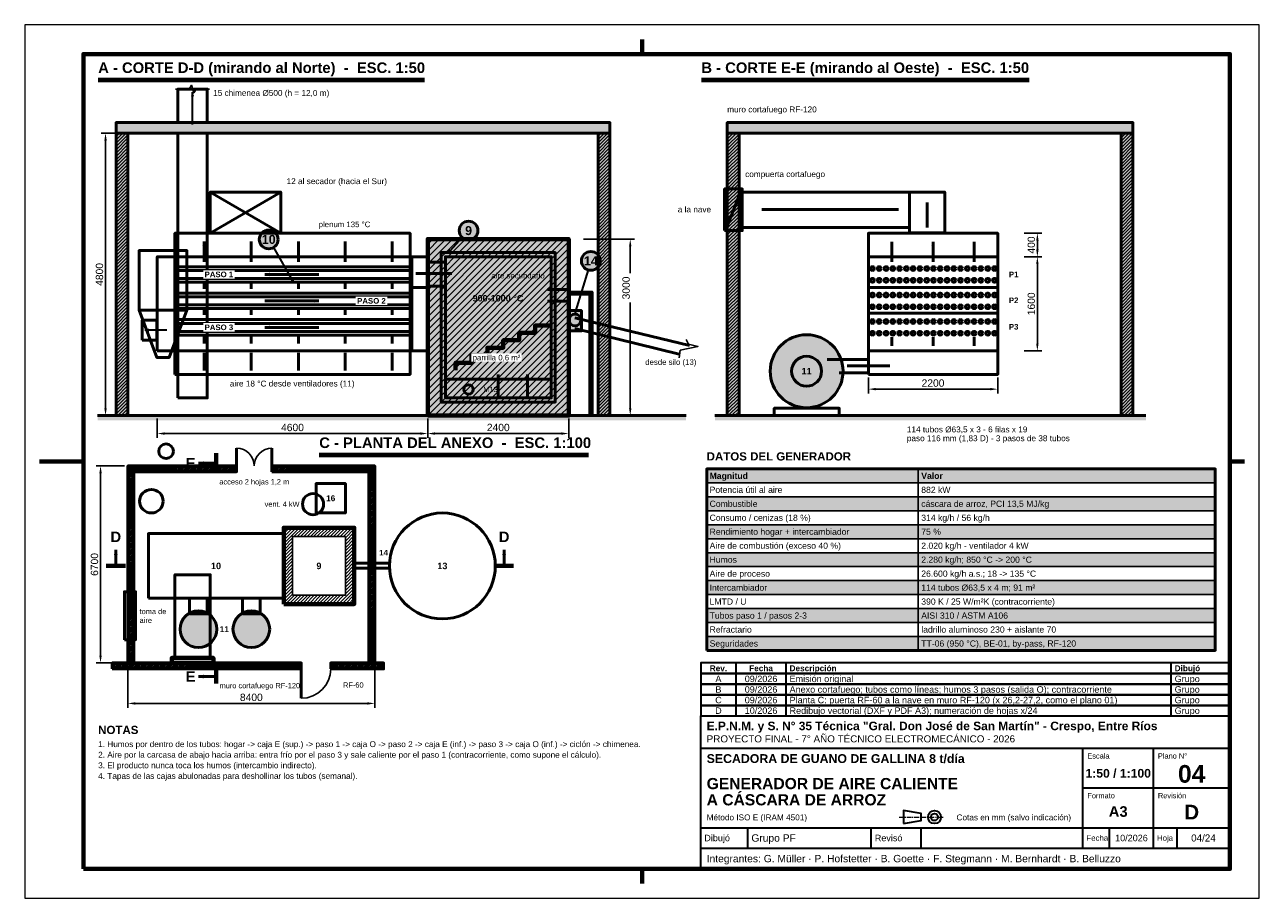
# Model space of a CAD drawing. Header units: millimetres. Extents: x 0 to 420, y 0 to 297.
import ezdxf
from ezdxf.enums import TextEntityAlignment as Align

# ---------------------------------------------------------------- set-up
doc = ezdxf.new("R2010")
doc.units = ezdxf.units.MM
doc.header["$LTSCALE"] = 0.5
doc.linetypes.add('CENTER', pattern=[5.08, 3.175, -0.635, 0.635, -0.635])
for name, color, linetype, lineweight in [('CONTORNO', 7, 'CONTINUOUS', 50), ('COTAS', 7, 'CONTINUOUS', 25), ('EJES', 1, 'CENTER', 18), ('FINO', 7, 'CONTINUOUS', 25), ('HOJA', 8, 'CONTINUOUS', 13), ('RAYADO', 8, 'CONTINUOUS', 18), ('RECUADRO', 7, 'CONTINUOUS', 70), ('RELLENO', 9, 'CONTINUOUS', 13), ('ROTULO', 7, 'CONTINUOUS', 35), ('TEXTO', 7, 'CONTINUOUS', 25)]:
    doc.layers.add(name, color=color, linetype=linetype, lineweight=lineweight)
doc.styles.add('NEGRITA', font='arialbd.ttf')
doc.styles.get("Standard").update_dxf_attribs({"font": 'arial.ttf'})
doc.dimstyles.new('IRAM', dxfattribs={"dimtxt": 2.5, "dimasz": 2.5, "dimexe": 1.5, "dimexo": 1, "dimgap": 0.8, "dimtad": 1, "dimdec": 1, "dimtxsty": 'Standard', "dimcen": 2.5, "dimazin": 3, "dimtfac": 1, "dimtmove": 0, "dimatfit": 3})

msp = doc.modelspace()

# ---------------------------------------------------------------- hatches: boundary and pattern name
at = {"layer": 'CONTORNO', "true_color": 0x6e6e6e}
for points in [[(57.1, 274.1), (56.53, 272.6), (57.67, 272.6)], [(81.7, 212.1), (83.3, 211.492), (83.3, 212.708)], [(133.1, 212.4), (134.5, 211.868), (134.5, 212.932)], [(100.1, 203.1), (98.5, 203.708), (98.5, 202.492)], [(40.9, 193.2), (42.3, 192.668), (42.3, 193.732)], [(81.7, 194.1), (83.3, 193.492), (83.3, 194.708)]]:
    msp.add_hatch(color=7, dxfattribs=at).paths.add_polyline_path(points)
at = {"layer": 'CONTORNO', "true_color": 0xd62828}
for points in [[(307, 236.6), (306.468, 235.2), (307.532, 235.2)], [(250.8, 234.2), (252.2, 233.668), (252.2, 234.732)], [(61, 223.3), (60.468, 221.9), (61.532, 221.9)], [(77, 223.3), (76.468, 221.9), (77.532, 221.9)], [(93.1, 223.3), (92.568, 221.9), (93.632, 221.9)], [(109, 223.3), (108.468, 221.9), (109.532, 221.9)], [(125, 223.3), (124.468, 221.9), (125.532, 221.9)], [(295, 223.2), (294.468, 221.8), (295.532, 221.8)], [(309, 223.2), (308.468, 221.8), (309.532, 221.8)], [(323, 223.2), (322.468, 221.8), (323.532, 221.8)], [(77, 209.9), (76.544, 208.7), (77.456, 208.7)], [(93.1, 209.9), (92.644, 208.7), (93.556, 208.7)], [(109, 209.9), (108.544, 208.7), (109.456, 208.7)], [(125, 209.9), (124.544, 208.7), (125.456, 208.7)]]:
    msp.add_hatch(color=7, dxfattribs=at).paths.add_polyline_path(points)
at = {"layer": 'CONTORNO', "true_color": 0x1f77b4}
for points in [[(177.8, 207), (179.2, 206.468), (179.2, 207.532)], [(177.8, 203), (179.2, 202.468), (179.2, 203.532)], [(61, 200.5), (60.544, 199.3), (61.456, 199.3)], [(77, 200.5), (76.544, 199.3), (77.456, 199.3)], [(93.1, 200.5), (92.644, 199.3), (93.556, 199.3)], [(109, 200.5), (108.544, 199.3), (109.456, 199.3)], [(125, 200.5), (124.544, 199.3), (125.456, 199.3)], [(61, 191.1), (60.544, 189.9), (61.456, 189.9)], [(77, 191.1), (76.544, 189.9), (77.456, 189.9)], [(93.1, 191.1), (92.644, 189.9), (93.556, 189.9)], [(109, 191.1), (108.544, 189.9), (109.456, 189.9)], [(125, 191.1), (124.544, 189.9), (125.456, 189.9)], [(295, 190.8), (294.544, 189.6), (295.456, 189.6)], [(309, 190.8), (308.544, 189.6), (309.456, 189.6)], [(323, 190.8), (322.544, 189.6), (323.456, 189.6)], [(61, 185.4), (60.468, 184), (61.532, 184)], [(77, 185.4), (76.468, 184), (77.532, 184)], [(93.1, 185.4), (92.568, 184), (93.632, 184)], [(109, 185.4), (108.468, 184), (109.532, 184)], [(125, 185.4), (124.468, 184), (125.532, 184)], [(294.3, 181), (292.9, 181.532), (292.9, 180.468)], [(161.1, 178.1), (160.568, 176.7), (161.632, 176.7)], [(171, 178.1), (170.468, 176.7), (171.532, 176.7)]]:
    msp.add_hatch(color=7, dxfattribs=at).paths.add_polyline_path(points)
at = {"layer": 'CONTORNO'}
for points in [[(59.1, 147.9), (60.9, 147.216), (60.9, 148.584)], [(31, 118.5), (30.316, 116.7), (31.684, 116.7)], [(163.1, 118.5), (162.416, 116.7), (163.784, 116.7)], [(59.1, 75.4), (60.9, 74.716), (60.9, 76.084)]]:
    msp.add_hatch(color=7, dxfattribs=at).paths.add_polyline_path(points)
at = {"layer": 'COTAS'}
h = msp.add_hatch(color=7, dxfattribs=at)
edge = h.paths.add_edge_path()
edge.add_arc((144.6, 220), 0.6, 0, 360)
h = msp.add_hatch(color=7, dxfattribs=at)
edge = h.paths.add_edge_path()
edge.add_arc((91.1, 209.9), 0.6, 0, 360)
h = msp.add_hatch(color=7, dxfattribs=at)
edge = h.paths.add_edge_path()
edge.add_arc((187.4, 199.6), 0.6, 0, 360)
at = {"layer": 'RAYADO'}
h = msp.add_hatch(dxfattribs=at)
h.set_pattern_fill('ANSI31', scale=0.25)
h.paths.add_polyline_path([(31.1, 164.1), (35.1, 164.1), (35.1, 260.1), (31.1, 260.1)])
h = msp.add_hatch(dxfattribs=at)
h.set_pattern_fill('ANSI31', scale=0.25)
h.paths.add_polyline_path([(195.1, 164.1), (199.1, 164.1), (199.1, 260.1), (195.1, 260.1)])
h = msp.add_hatch(dxfattribs=at)
h.set_pattern_fill('ANSI31', scale=0.25)
h.paths.add_polyline_path([(239, 164.1), (243, 164.1), (243, 260.1), (239, 260.1)])
h = msp.add_hatch(dxfattribs=at)
h.set_pattern_fill('ANSI31', scale=0.25)
h.paths.add_polyline_path([(373, 164.1), (377, 164.1), (377, 260.1), (373, 260.1)])
h = msp.add_hatch(dxfattribs=at)
h.set_pattern_fill('ANSI31', scale=0.5)
h.paths.add_polyline_path([(137.1, 164.1), (185.1, 164.1), (185.1, 224.1), (137.1, 224.1)])
h = msp.add_hatch(dxfattribs=at)
h.set_pattern_fill('EARTH', scale=0.35)
h.paths.add_polyline_path([(24.8, 162.5), (225, 162.5), (225, 164.1), (24.8, 164.1)])
h = msp.add_hatch(dxfattribs=at)
h.set_pattern_fill('EARTH', scale=0.35)
h.paths.add_polyline_path([(234.8, 162.5), (381.4, 162.5), (381.4, 164.1), (234.8, 164.1)])
h = msp.add_hatch(dxfattribs=at)
h.set_pattern_fill('ANSI31', scale=0.12)
h.paths.add_polyline_path([(35.1, 145), (72.1, 145), (72.1, 147), (35.1, 147)])
h = msp.add_hatch(dxfattribs=at)
h.set_pattern_fill('ANSI31', scale=0.12)
h.paths.add_polyline_path([(84.1, 145), (119.1, 145), (119.1, 147), (84.1, 147)])
h = msp.add_hatch(dxfattribs=at)
h.set_pattern_fill('ANSI31', scale=0.12)
h.paths.add_polyline_path([(35.1, 80), (37.1, 80), (37.1, 145), (35.1, 145)])
h = msp.add_hatch(dxfattribs=at)
h.set_pattern_fill('ANSI31', scale=0.12)
h.paths.add_polyline_path([(117.1, 80), (119.1, 80), (119.1, 145), (117.1, 145)])
h = msp.add_hatch(dxfattribs=at)
h.set_pattern_fill('ANSI31', scale=0.25)
h.paths.add_polyline_path([(88.1, 100), (112.1, 100), (112.1, 126), (88.1, 126)])
h.paths.add_polyline_path([(91.1, 103), (109.1, 103), (109.1, 123), (91.1, 123)], flags=16)
h = msp.add_hatch(dxfattribs=at)
h.set_pattern_fill('ANSI31', scale=0.12)
h.paths.add_polyline_path([(29.8, 78), (94.1, 78), (94.1, 80), (29.8, 80)])
h = msp.add_hatch(dxfattribs=at)
h.set_pattern_fill('ANSI31', scale=0.12)
h.paths.add_polyline_path([(104.1, 78), (122.1, 78), (122.1, 80), (104.1, 80)])
at = {"layer": 'RELLENO', "true_color": 0x7d7d7d}
for points in [[(31.1, 260.1), (199.1, 260.1), (199.1, 263.7), (31.1, 263.7)], [(239, 260.1), (377, 260.1), (377, 263.7), (239, 263.7)]]:
    msp.add_hatch(color=7, dxfattribs=at).paths.add_polyline_path(points)
at = {"layer": 'RELLENO', "true_color": 0xcdc3af}
for points in [[(31.1, 164.1), (35.1, 164.1), (35.1, 260.1), (31.1, 260.1)], [(195.1, 164.1), (199.1, 164.1), (199.1, 260.1), (195.1, 260.1)], [(239, 164.1), (243, 164.1), (243, 260.1), (239, 260.1)], [(373, 164.1), (377, 164.1), (377, 260.1), (373, 260.1)]]:
    msp.add_hatch(color=7, dxfattribs=at).paths.add_polyline_path(points)
at = {"layer": 'RELLENO', "true_color": 0xffffff}
for points in [[(238.1, 227), (244.1, 227), (244.1, 241.2), (238.1, 241.2)], [(137, 208.1), (143.2, 208.1), (143.2, 216.3), (137, 216.3)], [(143.1, 170.1), (179.1, 170.1), (179.1, 218.1), (143.1, 218.1)], [(185, 192.9), (189.4, 192.9), (189.4, 199.8), (185, 199.8)], [(35.1, 145), (72.1, 145), (72.1, 147), (35.1, 147)], [(84.1, 145), (119.1, 145), (119.1, 147), (84.1, 147)], [(35.1, 80), (37.1, 80), (37.1, 145), (35.1, 145)], [(117.1, 80), (119.1, 80), (119.1, 145), (117.1, 145)], [(29.8, 78), (94.1, 78), (94.1, 80), (29.8, 80)], [(104.1, 78), (122.1, 78), (122.1, 80), (104.1, 80)]]:
    msp.add_hatch(color=7, dxfattribs=at).paths.add_polyline_path(points)
h = msp.add_hatch(color=7, dxfattribs=at)
edge = h.paths.add_edge_path()
edge.add_arc((83, 224), 3.2, 0, 360)
h = msp.add_hatch(color=7, dxfattribs=at)
edge = h.paths.add_edge_path()
edge.add_arc((151, 227), 3.2, 0, 360)
at = {"layer": 'RELLENO', "true_color": 0xcda078}
msp.add_hatch(color=7, dxfattribs=at).paths.add_polyline_path([(137.1, 164.1), (185.1, 164.1), (185.1, 224.1), (137.1, 224.1)])
at = {"layer": 'RELLENO', "true_color": 0xffffff}
h = msp.add_hatch(color=7, dxfattribs=at)
edge = h.paths.add_edge_path()
edge.add_arc((192.6, 216.7), 3.2, 0, 360)
h = msp.add_hatch(color=7, dxfattribs=at)
edge = h.paths.add_edge_path()
edge.add_arc((266, 179.2), 12.4, 0, 360)
at = {"layer": 'RELLENO', "true_color": 0xe2e8ee}
msp.add_hatch(color=7, dxfattribs=at).paths.add_polyline_path([(232, 141.25), (405, 141.25), (405, 146), (232, 146)])
at = {"layer": 'RELLENO', "true_color": 0xf6f7f8}
for points in [[(232, 131.75), (405, 131.75), (405, 136.5), (232, 136.5)], [(232, 122.25), (405, 122.25), (405, 127), (232, 127)], [(232, 112.75), (405, 112.75), (405, 117.5), (232, 117.5)], [(232, 103.25), (405, 103.25), (405, 108), (232, 108)], [(232, 93.75), (405, 93.75), (405, 98.5), (232, 98.5)], [(232, 84.25), (405, 84.25), (405, 89), (232, 89)]]:
    msp.add_hatch(color=7, dxfattribs=at).paths.add_polyline_path(points)
at = {"layer": 'RELLENO', "true_color": 0xffffff}
h = msp.add_hatch(color=7, dxfattribs=at)
edge = h.paths.add_edge_path()
edge.add_arc((59.1, 91.5), 6.25, 0, 360)
h = msp.add_hatch(color=7, dxfattribs=at)
edge = h.paths.add_edge_path()
edge.add_arc((77.1, 91.5), 6.25, 0, 360)

# ---------------------------------------------------------------- linework, layer by layer
at = {"layer": 'CONTORNO'}
for p, q in [((25, 278.5), (135.9979, 278.5)), ((230.2, 278.5), (341.6742, 278.5)), ((243.6, 240.4), (238.6, 227.6)), ((24.8, 164.1), (225, 164.1)), ((234.8, 164.1), (381.4, 164.1)), ((72.1, 147), (72.1, 153)), ((84.1, 147), (84.1, 153)), ((100.2, 151), (191.835, 151)), ((112.1, 113.9), (124.1, 113.9)), ((112.1, 112.25), (124.1, 112.25)), ((94.1, 78), (94.1, 68))]:
    msp.add_line(p, q, dxfattribs=at)
at = {"layer": 'CONTORNO', "lineweight": 35, "true_color": 0x6e6e6e}
for p, q in [((57.1, 263.1), (57.1, 274.1)), ((48.3, 193.2), (40.9, 193.2))]:
    msp.add_line(p, q, dxfattribs=at)
at = {"layer": 'CONTORNO', "lineweight": 50, "true_color": 0xd62828}
for p, q in [((63.1, 226.1), (87.1, 240.1)), ((63.1, 240.1), (87.1, 226.1)), ((307, 228.1), (307, 236.6)), ((297.3, 234.2), (250.8, 234.2)), ((61, 216.4), (61, 223.3)), ((77, 216.4), (77, 223.3)), ((93.1, 216.4), (93.1, 223.3)), ((109, 216.4), (109, 223.3)), ((125, 216.4), (125, 223.3)), ((295, 216.4), (295, 223.2)), ((309, 216.4), (309, 223.2)), ((323, 216.4), (323, 223.2)), ((77, 207.2), (77, 209.9)), ((93.1, 207.2), (93.1, 209.9)), ((109, 207.2), (109, 209.9)), ((125, 207.2), (125, 209.9))]:
    msp.add_line(p, q, dxfattribs=at)
at = {"layer": 'CONTORNO', "lineweight": 50}
for p, q in [((51.1, 218.1), (131.1, 218.1)), ((51.1, 214.735), (131.1, 214.735)), ((287, 218.1), (331, 218.1)), ((51.1, 213.465), (131.1, 213.465)), ((51.1, 210.735), (131.1, 210.735)), ((51.1, 209.465), (131.1, 209.465)), ((131.7, 207.7), (137.1, 207.7)), ((287, 207.7), (331, 207.7)), ((51.1, 205.735), (131.1, 205.735)), ((51.1, 204.465), (131.1, 204.465)), ((51.1, 201.735), (131.1, 201.735)), ((51.1, 200.465), (131.1, 200.465)), ((287, 198.9), (331, 198.9)), ((51.1, 196.735), (131.1, 196.735)), ((51.1, 195.465), (131.1, 195.465)), ((187.2, 197.3), (226.2, 187.9)), ((187.2, 193.7), (222.6, 185)), ((51.1, 192.735), (131.1, 192.735)), ((51.1, 191.465), (131.1, 191.465)), ((51.1, 186.1), (131.1, 186.1)), ((287, 186.1), (331, 186.1)), ((273, 183.2), (287, 183.2)), ((143.1, 176.5), (179.1, 176.5)), ((277.1, 178.6), (287, 178.6)), ((65.1, 147.9), (59.1, 147.9)), ((31, 113), (31, 118.5)), ((163.1, 113), (163.1, 118.5)), ((65.1, 75.4), (59.1, 75.4))]:
    msp.add_line(p, q, dxfattribs=at)
at = {"layer": 'CONTORNO', "lineweight": 50, "true_color": 0x6e6e6e}
for p, q in [((100.1, 212.1), (81.7, 212.1)), ((145.3, 212.4), (133.1, 212.4)), ((81.7, 203.1), (100.1, 203.1)), ((100.1, 194.1), (81.7, 194.1))]:
    msp.add_line(p, q, dxfattribs=at)
at = {"layer": 'CONTORNO', "lineweight": 50, "true_color": 0x1f77b4}
for p, q in [((184.3, 207), (177.8, 207)), ((184.3, 203), (177.8, 203)), ((61, 198.4), (61, 200.5)), ((77, 198.4), (77, 200.5)), ((93.1, 198.4), (93.1, 200.5)), ((109, 198.4), (109, 200.5)), ((125, 198.4), (125, 200.5)), ((61, 188.6), (61, 191.1)), ((77, 188.6), (77, 191.1)), ((93.1, 188.6), (93.1, 191.1)), ((109, 188.6), (109, 191.1)), ((125, 188.6), (125, 191.1)), ((295, 187.8), (295, 190.8)), ((309, 187.8), (309, 190.8)), ((323, 187.8), (323, 190.8)), ((61, 179.4), (61, 185.4)), ((77, 179.4), (77, 185.4)), ((93.1, 179.4), (93.1, 185.4)), ((109, 179.4), (109, 185.4)), ((125, 179.4), (125, 185.4)), ((279.8, 181), (294.3, 181)), ((161.1, 170.7), (161.1, 178.1)), ((171, 170.7), (171, 178.1))]:
    msp.add_line(p, q, dxfattribs=at)
at = {"layer": 'CONTORNO', "lineweight": 70}
for p, q in [((65.1, 145), (65.1, 151.3)), ((27.75, 113), (34.3, 113)), ((160.4, 113), (166.3, 113)), ((65.1, 73), (65.1, 80))]:
    msp.add_line(p, q, dxfattribs=at)
at = {"layer": 'CONTORNO'}
for points in [[(52.1, 263.7), (62.1, 263.7), (62.1, 275.1), (52.1, 275.1)], [(31.1, 260.1), (199.1, 260.1), (199.1, 263.7), (31.1, 263.7)], [(239, 260.1), (377, 260.1), (377, 263.7), (239, 263.7)], [(31.1, 164.1), (35.1, 164.1), (35.1, 260.1), (31.1, 260.1)], [(52.1, 170.1), (62.1, 170.1), (62.1, 260.1), (52.1, 260.1)], [(195.1, 164.1), (199.1, 164.1), (199.1, 260.1), (195.1, 260.1)], [(239, 164.1), (243, 164.1), (243, 260.1), (239, 260.1)], [(373, 164.1), (377, 164.1), (377, 260.1), (373, 260.1)], [(137, 208.1), (143.2, 208.1), (143.2, 216.3), (137, 216.3)], [(40, 189.7), (44.9, 189.7), (44.9, 196.6), (40, 196.6)], [(232, 84.25), (405, 84.25), (405, 146), (232, 146)], [(51.1, 82), (63.1, 82), (63.1, 110), (51.1, 110)]]:
    msp.add_lwpolyline(points, close=True, dxfattribs=at)
at = {"layer": 'CONTORNO', "lineweight": 50, "true_color": 0xd62828}
for points in [[(63.1, 226.1), (87.1, 226.1), (87.1, 240.1), (63.1, 240.1)], [(243, 228.1), (301, 228.1), (301, 240.1), (243, 240.1)], [(301, 226.2), (313, 226.2), (313, 240.1), (301, 240.1)]]:
    msp.add_lwpolyline(points, close=True, dxfattribs=at)
at = {"layer": 'CONTORNO', "lineweight": 50}
for points in [[(238.1, 227), (244.1, 227), (244.1, 241.2), (238.1, 241.2)], [(51.1, 178.1), (131.1, 178.1), (131.1, 226.1), (51.1, 226.1)], [(287, 178.1), (331, 178.1), (331, 226.1), (287, 226.1)], [(38.9, 199.9), (55.2, 199.9), (55.2, 220.2), (38.9, 220.2)], [(141.7, 168.7), (180.5, 168.7), (180.5, 219.5), (141.7, 219.5)], [(45.1, 186.1), (51.1, 186.1), (51.1, 218.1), (45.1, 218.1)], [(131.7, 186.1), (137.1, 186.1), (137.1, 218.1), (131.7, 218.1)], [(143.1, 170.1), (179.1, 170.1), (179.1, 218.1), (143.1, 218.1)], [(185, 192.9), (189.4, 192.9), (189.4, 199.8), (185, 199.8)], [(255, 164.1), (277.1, 164.1), (277.1, 166.6), (255, 166.6)], [(35.1, 145), (72.1, 145), (72.1, 147), (35.1, 147)], [(84.1, 145), (119.1, 145), (119.1, 147), (84.1, 147)], [(35.1, 80), (37.1, 80), (37.1, 145), (35.1, 145)], [(117.1, 80), (119.1, 80), (119.1, 145), (117.1, 145)], [(99.1, 131), (109.1, 131), (109.1, 141), (99.1, 141)], [(42.1, 102), (88.1, 102), (88.1, 124), (42.1, 124)], [(33.9, 87.9), (37.7, 87.9), (37.7, 104.2), (33.9, 104.2)], [(56.1, 96.7), (62.1, 96.7), (62.1, 102), (56.1, 102)], [(74.1, 96.7), (80.1, 96.7), (80.1, 102), (74.1, 102)], [(29.8, 78), (94.1, 78), (94.1, 80), (29.8, 80)], [(104.1, 78), (122.1, 78), (122.1, 80), (104.1, 80)]]:
    msp.add_lwpolyline(points, close=True, dxfattribs=at)
at = {"layer": 'CONTORNO', "lineweight": 70}
for points in [[(137.1, 164.1), (185.1, 164.1), (185.1, 224.1), (137.1, 224.1)], [(88.1, 100), (112.1, 100), (112.1, 126), (88.1, 126)], [(50, 80), (64.2, 80), (64.2, 81.7), (50, 81.7)]]:
    msp.add_lwpolyline(points, close=True, dxfattribs=at)
at = {"layer": 'CONTORNO'}
for points in [[(185, 206.1), (193, 206.1), (193, 164.1)], [(185, 205.4), (192.3, 205.4), (192.3, 164.1)]]:
    msp.add_lwpolyline(points, dxfattribs=at)
at = {"layer": 'CONTORNO', "lineweight": 50}
msp.add_lwpolyline([(38.9, 199.9), (44.9, 183.9), (49.2, 183.9), (55.2, 199.9)], dxfattribs=at)
at = {"layer": 'CONTORNO', "lineweight": 70, "true_color": 0x464646}
msp.add_lwpolyline([(146.6, 179.6), (146.6, 182.1), (152, 182.1), (152, 184.6), (157.4, 184.6), (157.4, 187.2), (162.8, 187.2), (162.8, 189.7), (168.2, 189.7), (168.2, 192.2), (173.6, 192.2), (173.6, 194.7), (178.9, 194.7)], dxfattribs=at)
at = {"layer": 'CONTORNO', "lineweight": 50}
for centre, radius in [((288.4, 214.1), 0.635), ((290.706, 214.1), 0.635), ((293.012, 214.1), 0.635), ((295.318, 214.1), 0.635), ((297.624, 214.1), 0.635), ((299.93, 214.1), 0.635), ((302.236, 214.1), 0.635), ((304.542, 214.1), 0.635), ((306.848, 214.1), 0.635), ((309.154, 214.1), 0.635), ((311.46, 214.1), 0.635), ((313.766, 214.1), 0.635), ((316.072, 214.1), 0.635), ((318.378, 214.1), 0.635), ((320.684, 214.1), 0.635), ((322.99, 214.1), 0.635), ((325.296, 214.1), 0.635), ((327.602, 214.1), 0.635), ((329.908, 214.1), 0.635), ((288.4, 210.1), 0.635), ((290.706, 210.1), 0.635), ((293.012, 210.1), 0.635), ((295.318, 210.1), 0.635), ((297.624, 210.1), 0.635), ((299.93, 210.1), 0.635), ((302.236, 210.1), 0.635), ((304.542, 210.1), 0.635), ((306.848, 210.1), 0.635), ((309.154, 210.1), 0.635), ((311.46, 210.1), 0.635), ((313.766, 210.1), 0.635), ((316.072, 210.1), 0.635), ((318.378, 210.1), 0.635), ((320.684, 210.1), 0.635), ((322.99, 210.1), 0.635), ((325.296, 210.1), 0.635), ((327.602, 210.1), 0.635), ((329.908, 210.1), 0.635), ((288.4, 205.1), 0.635), ((288.4, 201.1), 0.635), ((290.706, 205.1), 0.635), ((290.706, 201.1), 0.635), ((293.012, 205.1), 0.635), ((293.012, 201.1), 0.635), ((295.318, 205.1), 0.635), ((295.318, 201.1), 0.635), ((297.624, 205.1), 0.635), ((297.624, 201.1), 0.635), ((299.93, 205.1), 0.635), ((299.93, 201.1), 0.635), ((302.236, 205.1), 0.635), ((302.236, 201.1), 0.635), ((304.542, 205.1), 0.635), ((304.542, 201.1), 0.635), ((306.848, 205.1), 0.635), ((306.848, 201.1), 0.635), ((309.154, 205.1), 0.635), ((309.154, 201.1), 0.635), ((311.46, 205.1), 0.635), ((311.46, 201.1), 0.635), ((313.766, 205.1), 0.635), ((313.766, 201.1), 0.635), ((316.072, 205.1), 0.635), ((316.072, 201.1), 0.635), ((318.378, 205.1), 0.635), ((318.378, 201.1), 0.635), ((320.684, 205.1), 0.635), ((320.684, 201.1), 0.635), ((322.99, 205.1), 0.635), ((322.99, 201.1), 0.635), ((325.296, 205.1), 0.635), ((325.296, 201.1), 0.635), ((327.602, 205.1), 0.635), ((327.602, 201.1), 0.635), ((329.908, 205.1), 0.635), ((329.908, 201.1), 0.635), ((187.2, 196.6), 2), ((288.4, 196.1), 0.635), ((290.706, 196.1), 0.635), ((293.012, 196.1), 0.635), ((295.318, 196.1), 0.635), ((297.624, 196.1), 0.635), ((299.93, 196.1), 0.635), ((302.236, 196.1), 0.635), ((304.542, 196.1), 0.635), ((306.848, 196.1), 0.635), ((309.154, 196.1), 0.635), ((311.46, 196.1), 0.635), ((313.766, 196.1), 0.635), ((316.072, 196.1), 0.635), ((318.378, 196.1), 0.635), ((320.684, 196.1), 0.635), ((322.99, 196.1), 0.635), ((325.296, 196.1), 0.635), ((327.602, 196.1), 0.635), ((329.908, 196.1), 0.635), ((266, 179.2), 12.4), ((288.4, 192.1), 0.635), ((290.706, 192.1), 0.635), ((293.012, 192.1), 0.635), ((295.318, 192.1), 0.635), ((297.624, 192.1), 0.635), ((299.93, 192.1), 0.635), ((302.236, 192.1), 0.635), ((304.542, 192.1), 0.635), ((306.848, 192.1), 0.635), ((309.154, 192.1), 0.635), ((311.46, 192.1), 0.635), ((313.766, 192.1), 0.635), ((316.072, 192.1), 0.635), ((318.378, 192.1), 0.635), ((320.684, 192.1), 0.635), ((322.99, 192.1), 0.635), ((325.296, 192.1), 0.635), ((327.602, 192.1), 0.635), ((329.908, 192.1), 0.635), ((266, 179.2), 5.1), ((151, 173), 1.6), ((48.1, 152), 2.5), ((43.1, 135), 4), ((98.1, 134), 3.6), ((142.1, 113), 18), ((59.1, 91.5), 6.25), ((77.1, 91.5), 6.25)]:
    msp.add_circle(centre, radius, dxfattribs=at)
at = {"layer": 'COTAS', "lineweight": 35}
for p, q in [((148.8407, 224.6383), (144.6, 220)), ((84.594, 221.2253), (91.1, 209.9)), ((191.669, 213.6384), (187.4, 199.6))]:
    msp.add_line(p, q, dxfattribs=at)
at = {"layer": 'COTAS', "lineweight": 50}
for centre in [(83, 224), (151, 227), (192.6, 216.7)]:
    msp.add_circle(centre, 3.2, dxfattribs=at)
at = {"layer": 'EJES'}
msp.add_line((297.5, 27.6), (312.5, 27.6), dxfattribs=at)
at = {"layer": 'FINO'}
for p, q in [((25, 277.7), (135.9979, 277.7)), ((230.2, 277.7), (341.6742, 277.7)), ((26, 260.1), (31.1, 260.1)), ((190.1, 224.1), (207.5, 224.1)), ((340, 226.1), (346, 226.1)), ((340, 218.1), (346, 218.1)), ((340, 186.1), (346, 186.1)), ((24.5, 147), (34, 147)), ((100.2, 150.2), (191.835, 150.2)), ((304, 146), (304, 84.25)), ((24.5, 80), (29.5, 80))]:
    msp.add_line(p, q, dxfattribs=at)
for points in [[(51.3, 275.1), (55.9, 275.1), (56.7, 276.4), (57.5, 273.8), (58.3, 275.1), (62.9, 275.1)], [(225, 190), (225.8, 188.4), (229, 187.6), (223, 186.3), (222.6, 183.8)]]:
    msp.add_lwpolyline(points, dxfattribs=at)
for points in [[(232, 141.25), (405, 141.25), (405, 146), (232, 146)], [(232, 136.5), (405, 136.5), (405, 141.25), (232, 141.25)], [(232, 131.75), (405, 131.75), (405, 136.5), (232, 136.5)], [(232, 127), (405, 127), (405, 131.75), (232, 131.75)], [(232, 122.25), (405, 122.25), (405, 127), (232, 127)], [(91.1, 103), (109.1, 103), (109.1, 123), (91.1, 123)], [(232, 117.5), (405, 117.5), (405, 122.25), (232, 122.25)], [(232, 112.75), (405, 112.75), (405, 117.5), (232, 117.5)], [(232, 108), (405, 108), (405, 112.75), (232, 112.75)], [(232, 103.25), (405, 103.25), (405, 108), (232, 108)], [(232, 98.5), (405, 98.5), (405, 103.25), (232, 103.25)], [(232, 93.75), (405, 93.75), (405, 98.5), (232, 98.5)], [(232, 89), (405, 89), (405, 93.75), (232, 93.75)], [(232, 84.25), (405, 84.25), (405, 89), (232, 89)]]:
    msp.add_lwpolyline(points, close=True, dxfattribs=at)
for centre, radius, start, end in [((72.1, 147), 6, 0, 90), ((84.1, 147), 6, 90, 180), ((94.1, 78), 10, 270, 360)]:
    msp.add_arc(centre, radius, start, end, dxfattribs=at)
at = {"layer": 'HOJA'}
msp.add_lwpolyline([(0, 0), (420, 0), (420, 297), (0, 297)], close=True, dxfattribs=at)
at = {"layer": 'RECUADRO'}
for p, q in [((210, 292), (210, 287)), ((5, 148.5), (20, 148.5)), ((415, 148.5), (410, 148.5)), ((210, 5), (210, 10))]:
    msp.add_line(p, q, dxfattribs=at)
msp.add_lwpolyline([(20, 10), (410, 10), (410, 287), (20, 287)], close=True, dxfattribs=at)
at = {"layer": 'ROTULO'}
for p, q in [((242, 76.4), (242, 80)), ((259, 76.4), (259, 80)), ((390, 76.4), (390, 80)), ((242, 72.8), (242, 76.4)), ((259, 72.8), (259, 76.4)), ((390, 72.8), (390, 76.4)), ((242, 69.2), (242, 72.8)), ((259, 69.2), (259, 72.8)), ((390, 69.2), (390, 72.8)), ((242, 65.6), (242, 69.2)), ((259, 65.6), (259, 69.2)), ((390, 65.6), (390, 69.2)), ((242, 62), (242, 65.6)), ((259, 62), (259, 65.6)), ((390, 62), (390, 65.6)), ((230, 62), (410, 62)), ((230, 10), (230, 62)), ((230, 51), (410, 51)), ((360, 24), (360, 51)), ((384, 24), (384, 51)), ((360, 37.5), (410, 37.5)), ((230, 24), (410, 24)), ((246, 17), (246, 24)), ((288, 17), (288, 24)), ((305, 17), (305, 24)), ((360, 17), (360, 24)), ((369, 17), (369, 24)), ((384, 17), (384, 24)), ((392, 17), (392, 24)), ((230, 17), (410, 17))]:
    msp.add_line(p, q, dxfattribs=at)
for points in [[(230, 76.4), (410, 76.4), (410, 80), (230, 80)], [(230, 72.8), (410, 72.8), (410, 76.4), (230, 76.4)], [(230, 69.2), (410, 69.2), (410, 72.8), (230, 72.8)], [(230, 65.6), (410, 65.6), (410, 69.2), (230, 69.2)], [(230, 62), (410, 62), (410, 65.6), (230, 65.6)], [(299, 25.4), (305, 26.4), (305, 28.8), (299, 29.8)]]:
    msp.add_lwpolyline(points, close=True, dxfattribs=at)
for radius in [2.2, 1.2]:
    msp.add_circle((309.5, 27.6), radius, dxfattribs=at)

# ---------------------------------------------------------------- texts
at = {"layer": 'COTAS', "style": 'NEGRITA'}
for s, p in [('9', (151, 227)), ('10', (83, 224)), ('14', (192.6, 216.7))]:
    msp.add_text(s, height=3.04, dxfattribs=at).set_placement(p, align=Align.MIDDLE_CENTER)
at = {"layer": 'ROTULO', "style": 'NEGRITA'}
for s, height, p in [('Rev.', 2, (236, 78.2)), ('Fecha', 2, (250.5, 78.2)), ('1:50 / 1:100', 2.956989, (372, 42.5)), ('04', 6, (397, 42.3)), ('A3', 3.6, (372, 29.5)), ('D', 5, (397, 29.3))]:
    msp.add_text(s, height=height, dxfattribs=at).set_placement(p, align=Align.MIDDLE_CENTER)
at = {"layer": 'ROTULO'}
for s, height, p in [('A', 2.2, (236, 74.6)), ('09/2026', 2.2, (250.5, 74.6)), ('B', 2.2, (236, 71)), ('09/2026', 2.2, (250.5, 71)), ('C', 2.2, (236, 67.4)), ('09/2026', 2.2, (250.5, 67.4)), ('D', 2.2, (236, 63.8)), ('10/2026', 2.2, (250.5, 63.8)), ('10/2026', 2.2, (376.5, 20.5)), ('04/24', 2.4, (401, 20.5))]:
    msp.add_text(s, height=height, dxfattribs=at).set_placement(p, align=Align.MIDDLE_CENTER)
at = {"layer": 'ROTULO', "style": 'NEGRITA'}
for s, height, p in [('Descripción', 2, (260.2, 78.2)), ('Dibujó', 2, (391.2, 78.2)), ('E.P.N.M. y S. N° 35 Técnica "Gral. Don José de San Martín" - Crespo, Entre Ríos', 2.9, (232, 58.6)), ('SECADORA DE GUANO DE GALLINA 8 t/día', 3, (232, 47.5)), ('GENERADOR DE AIRE CALIENTE', 3.8, (232, 39)), ('A CÁSCARA DE ARROZ', 3.8, (232, 33.49))]:
    msp.add_text(s, height=height, dxfattribs=at).set_placement(p, align=Align.MIDDLE_LEFT)
at = {"layer": 'ROTULO'}
for s, height, p in [('Emisión original', 2.2, (260.2, 74.6)), ('Grupo', 2.2, (391.2, 74.6)), ('Anexo cortafuego; tubos como líneas; humos 3 pasos (salida O); contracorriente', 2.2, (260.2, 71)), ('Grupo', 2.2, (391.2, 71)), ('Planta C: puerta RF-60 a la nave en muro RF-120 (x 26,2-27,2, como el plano 01)', 2.2, (260.2, 67.4)), ('Grupo', 2.2, (391.2, 67.4)), ('Redibujo vectorial (DXF y PDF A3); numeración de hojas x/24', 2.2, (260.2, 63.8)), ('Grupo', 2.2, (391.2, 63.8)), ('PROYECTO FINAL - 7° AÑO TÉCNICO ELECTROMECÁNICO - 2026', 2.4, (232, 54.2)), ('Método ISO E (IRAM 4501)', 2, (232, 27.5)), ('Cotas en mm (salvo indicación)', 2, (317, 27.5)), ('Dibujó', 2.2, (231.2, 20.5)), ('Grupo PF', 2.5, (247.2, 20.5)), ('Revisó', 2.2, (289.2, 20.5)), ('Fecha', 1.9, (361.2, 20.5)), ('Hoja', 1.9, (385.2, 20.5)), ('Integrantes: G. Müller · P. Hofstetter · B. Goette · F. Stegmann · M. Bernhardt · B. Belluzzo', 2.5, (232, 13.5))]:
    msp.add_text(s, height=height, dxfattribs=at).set_placement(p, align=Align.MIDDLE_LEFT)
for s, p in [('Escala', (361.5, 49.3)), ('Plano N°', (385.5, 49.3)), ('Formato', (361.5, 35.8)), ('Revisión', (385.5, 35.8))]:
    msp.add_text(s, height=1.8, dxfattribs=at).set_placement(p, align=Align.TOP_LEFT)
at = {"layer": 'TEXTO', "style": 'NEGRITA'}
for s, height, p in [('A - CORTE D-D (mirando al Norte)  -  ESC. 1:50', 3.6, (25, 279.5)), ('B - CORTE E-E (mirando al Oeste)  -  ESC. 1:50', 3.6, (230.2, 279.5)), ('C - PLANTA DEL ANEXO  -  ESC. 1:100', 3.6, (100.2, 152)), ('DATOS DEL GENERADOR', 2.8, (232, 148)), ('NOTAS', 2.8, (25, 55))]:
    msp.add_text(s, height=height, dxfattribs=at).set_placement(p, align=Align.BOTTOM_LEFT)
at = {"layer": 'TEXTO'}
for s, height, p in [('15 chimenea Ø500 (h = 12,0 m)', 2, (64.1, 273.8)), ('muro cortafuego RF-120', 2, (239, 268.2)), ('12 al secador (hacia el Sur)', 2, (89.1, 243.8)), ('compuerta cortafuego', 2, (245.1, 246.2)), ('M13', 1.8, (156, 173)), ('114 tubos Ø63,5 x 3 - 6 filas x 19', 2, (300.1, 159.4)), ('paso 116 mm (1,83 D) - 3 pasos de 38 tubos', 2, (300.1, 156.4)), ('Potencia útil al aire', 2.1, (233, 138.875)), ('882 kW', 2.1, (305, 138.875)), ('Combustible', 2.1, (233, 134.125)), ('cáscara de arroz, PCI 13,5 MJ/kg', 2.1, (305, 134.125)), ('Consumo / cenizas (18 %)', 2.1, (233, 129.375)), ('314 kg/h / 56 kg/h', 2.1, (305, 129.375)), ('Rendimiento hogar + intercambiador', 2.1, (233, 124.625)), ('75 %', 2.1, (305, 124.625)), ('Aire de combustión (exceso 40 %)', 2.1, (233, 119.875)), ('2.020 kg/h - ventilador 4 kW', 2.1, (305, 119.875)), ('Humos', 2.1, (233, 115.125)), ('2.280 kg/h; 850 °C -> 200 °C', 2.1, (305, 115.125)), ('Aire de proceso', 2.1, (233, 110.375)), ('26.600 kg/h a.s.; 18 -> 135 °C', 2.1, (305, 110.375)), ('Intercambiador', 2.1, (233, 105.625)), ('114 tubos Ø63,5 x 4 m; 91 m²', 2.1, (305, 105.625)), ('LMTD / U', 2.1, (233, 100.875)), ('390 K / 25 W/m²K (contracorriente)', 2.1, (305, 100.875)), ('Tubos paso 1 / pasos 2-3', 2.1, (233, 96.125)), ('AISI 310 / ASTM A106', 2.1, (305, 96.125)), ('Refractario', 2.1, (233, 91.375)), ('ladrillo aluminoso 230 + aislante 70', 2.1, (305, 91.375)), ('Seguridades', 2.1, (233, 86.625)), ('TT-06 (950 °C), BE-01, by-pass, RF-120', 2.1, (305, 86.625)), ('muro cortafuego RF-120', 1.8, (66.3, 72.3)), ('RF-60', 1.8, (108.3, 72.5)), ('1. Humos por dentro de los tubos: hogar -> caja E (sup.) -> paso 1 -> caja O -> paso 2 -> caja E (inf.) -> paso 3 -> caja O (inf.) -> ciclón -> chimenea.', 2, (25, 52.4)), ('3. El producto nunca toca los humos (intercambio indirecto).', 2, (25, 45.2)), ('2. Aire por la carcasa de abajo hacia arriba: entra frío por el paso 3 y sale caliente por el paso 1 (contracorriente, como supone el cálculo).', 2, (25, 48.8)), ('4. Tapas de las cajas abulonadas para deshollinar los tubos (semanal).', 2, (25, 41.6))]:
    msp.add_text(s, height=height, dxfattribs=at).set_placement(p, align=Align.MIDDLE_LEFT)
for s, height, p in [('a la nave', 2, (233.5, 234.2)), ('aire secundario', 1.9, (176.9, 211.7)), ('vent. 4 kW', 1.8, (93.5, 134))]:
    msp.add_text(s, height=height, dxfattribs=at).set_placement(p, align=Align.MIDDLE_RIGHT)
msp.add_text('plenum 135 °C', height=1.9, dxfattribs=at).set_placement((100, 227.6), align=Align.BOTTOM_LEFT)
at = {"layer": 'TEXTO', "style": 'NEGRITA'}
for s, height, p in [('P1', 1.9, (334.8, 212.1)), ('P2', 1.9, (334.8, 203.3)), ('P3', 1.9, (334.8, 194.3)), ('Magnitud', 2.1, (233, 143.625)), ('Valor', 2.1, (305, 143.625))]:
    msp.add_text(s, height=height, dxfattribs=at).set_placement(p, align=Align.MIDDLE_LEFT)
for s, height, p in [('900-1000 °C', 2.2, (161, 204)), ('11', 2.2, (266, 179.2)), ('16', 2, (104.1, 136)), ('14', 1.9, (122.1, 117.5)), ('10', 2.2, (65.1, 113)), ('9', 2.2, (100.1, 113)), ('13', 2.2, (142.1, 113)), ('11', 2, (67.9, 91.5))]:
    msp.add_text(s, height=height, dxfattribs=at).set_placement(p, align=Align.MIDDLE_CENTER)
at = {"layer": 'TEXTO'}
for s, height, p in [('desde silo (13)', 1.9, (219.8, 182.3)), ('aire 18 °C desde ventiladores (11)', 2, (91, 175)), ('acceso 2 hojas 1,2 m', 1.8, (78.1, 141.6))]:
    msp.add_text(s, height=height, dxfattribs=at).set_placement(p, align=Align.MIDDLE_CENTER)
at = {"layer": 'TEXTO', "style": 'NEGRITA'}
for p in [(58.1, 147.9), (58.1, 75.4)]:
    msp.add_text('E', height=3.6, dxfattribs=at).set_placement(p, align=Align.MIDDLE_RIGHT)
for p in [(31, 120), (163.1, 120)]:
    msp.add_text('D', height=3.6, dxfattribs=at).set_placement(p, align=Align.BOTTOM_CENTER)
at = {"layer": 'TEXTO', "insert": (39.1, 96), "char_height": 1.8, "attachment_point": 4}
msp.add_mtext('toma de\\Paire', dxfattribs=at)

# ---------------------------------------------------------------- dimensions: what is measured, and where the dimension line sits
at = {"layer": 'COTAS'}
for base, p1, p2, override in [((27.5, 164.1), (27.5, 164.1), (27.5, 260.1), {"dimlfac": 50}), ((344.5, 218.1), (344.5, 218.1), (344.5, 226.1), {"dimlfac": 50}), ((344.5, 186.1), (344.5, 186.1), (344.5, 218.1), {"dimlfac": 50}), ((25.8, 80), (25.8, 80), (25.8, 147), {"dimlfac": 100})]:
    msp.add_linear_dim(base=base, p1=p1, p2=p2, angle=90, dimstyle='IRAM', override=override, dxfattribs=at).render()
msp.add_linear_dim(base=(206, 164.1), p1=(206, 164.1), p2=(206, 224.1), angle=90, location=(204.6, 207.5), dimstyle='IRAM', override={"dimlfac": 50, "dimtmove": 2}, dxfattribs=at).render()
for base, p1, p2, override in [((287, 173.1), (287, 178.1), (331, 178.1), {"dimlfac": 50}), ((45.1, 158), (45.1, 164.1), (137.1, 164.1), {"dimlfac": 50}), ((137.1, 158), (137.1, 164.1), (185.1, 164.1), {"dimlfac": 50}), ((35.1, 66.25), (35.1, 80), (119.1, 80), {"dimlfac": 100})]:
    msp.add_linear_dim(base=base, p1=p1, p2=p2, dimstyle='IRAM', override=override, dxfattribs=at).render()

# ---------------------------------------------------------------- next in the draw order: texts
at = {"layer": 'TEXTO', "char_height": 1.9, "attachment_point": 4, "style": 'NEGRITA', "bg_fill": 3, "box_fill_scale": 1.25, "bg_fill_color": 0}
for s, insert in [('PASO 1', (61.2, 212.1)), ('PASO 2', (113.1, 203.1)), ('PASO 3', (61.2, 194.1))]:
    msp.add_mtext(s, dxfattribs=dict(at, insert=insert))
at = {"layer": 'TEXTO', "insert": (152.4, 182.3), "char_height": 1.9, "attachment_point": 7, "bg_fill": 3, "box_fill_scale": 1.25, "bg_fill_color": 0}
msp.add_mtext('parrilla 0,6 m²', dxfattribs=at)

# ---------------------------------------------------------------- next in the draw order: hatches: boundary and pattern name
at = {"layer": 'CONTORNO', "true_color": 0xd62828}
msp.add_hatch(color=7, dxfattribs=at).paths.add_polyline_path([(61, 209.9), (60.544, 208.7), (61.456, 208.7)])

# ---------------------------------------------------------------- next in the draw order: linework, layer by layer
at = {"layer": 'CONTORNO', "lineweight": 50, "true_color": 0xd62828}
msp.add_line((61, 207.2), (61, 209.9), dxfattribs=at)

doc.saveas('drawing.dxf')
